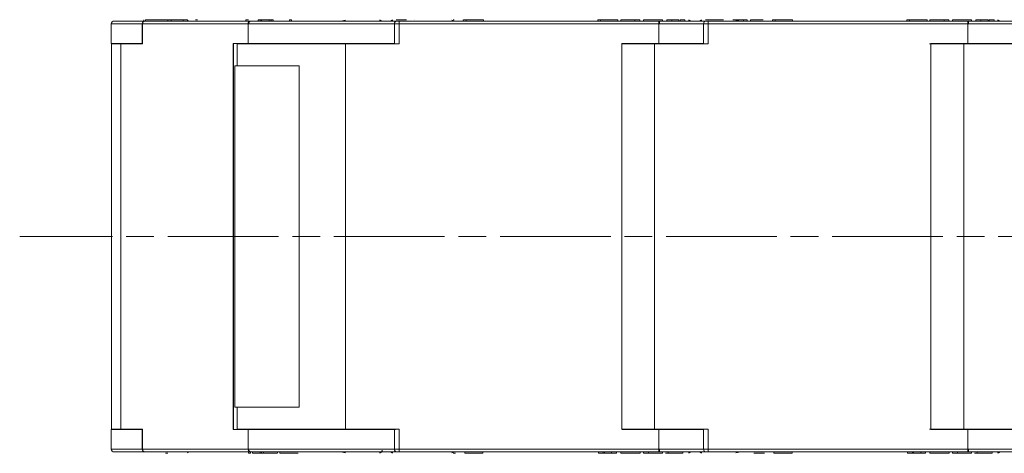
# Model space of a CAD drawing. Header units: millimetres. Extents: x 3292 to 3920, y -521 to -81.
# Tile 3 of 31: x 3454 to 3561, y -403 to -356. Entities that reach past the tile are written whole.
import ezdxf

# ---------------------------------------------------------------- set-up
doc = ezdxf.new("R2010")
doc.units = ezdxf.units.MM
doc.linetypes.add('ACAD_ISO08W100', pattern=[36, 24, -3, 6, -3])
doc.linetypes.add('CENTER', pattern=[0.6, 0.375, -0.075, 0.075, -0.075])
doc.layers.add('中心线', color=1, linetype='CENTER', lineweight=25)

msp = doc.modelspace()

# ---------------------------------------------------------------- linework, layer by layer
at = {"color": 7, "linetype": 'Continuous', "lineweight": 15}
for p, q in [((3467.856, -356.212), (3464.44, -356.212)), ((3467.649, -356.061), (3467.649, -356.212)), ((3467.799, -356.212), (3467.782, -356.212)), ((3479.247, -356.212), (3467.799, -356.212)), ((3467.856, -356.061), (3467.856, -356.212)), ((3469.204, -356.061), (3470.277, -356.061)), ((3470.277, -356.061), (3470.277, -356.212)), ((3470.277, -356.061), (3470.633, -356.061)), ((3470.633, -356.061), (3470.633, -356.212)), ((3470.633, -356.061), (3471.922, -356.061)), ((3471.922, -356.061), (3471.922, -356.212)), ((3471.922, -356.061), (3472.394, -356.061)), ((3472.483, -356.118), (3472.343, -356.212)), ((3473.259, -356.061), (3473.485, -356.061)), ((3478.706, -356.061), (3478.706, -356.212)), ((3479.277, -356.212), (3479.247, -356.212)), ((3495.122, -356.212), (3479.278, -356.212)), ((3480.042, -356.061), (3480.042, -356.212)), ((3480.042, -356.061), (3480.258, -356.061)), ((3480.258, -356.061), (3480.258, -356.212)), ((3480.258, -356.061), (3480.415, -356.061)), ((3480.415, -356.061), (3480.415, -356.212)), ((3480.415, -356.061), (3481.258, -356.061)), ((3481.258, -356.061), (3481.258, -356.212)), ((3481.258, -356.061), (3481.452, -356.061)), ((3481.452, -356.212), (3481.452, -356.061)), ((3481.452, -356.061), (3481.669, -356.061)), ((3481.669, -356.061), (3481.669, -356.212)), ((3483.464, -356.061), (3483.464, -356.212)), ((3483.464, -356.061), (3483.68, -356.061)), ((3483.68, -356.061), (3483.68, -356.212)), ((3489.524, -356.111), (3489.004, -356.212)), ((3495.321, -356.212), (3495.122, -356.212)), ((3495.321, -356.212), (3495.321, -356.515)), ((3523.468, -356.212), (3495.321, -356.212)), ((3501.345, -356.212), (3501.045, -356.108)), ((3501.194, -356.061), (3501.294, -356.061)), ((3502.286, -356.061), (3502.286, -356.212)), ((3502.58, -356.212), (3502.58, -356.061)), ((3504.473, -356.212), (3504.473, -356.061)), ((3516.865, -356.061), (3516.865, -356.212)), ((3517.15, -356.061), (3517.15, -356.212)), ((3518.335, -356.212), (3518.4, -356.212)), ((3519.052, -356.212), (3519.052, -356.061)), ((3519.361, -356.061), (3519.361, -356.212)), ((3519.361, -356.061), (3520.884, -356.061)), ((3520.884, -356.061), (3520.884, -356.212)), ((3520.884, -356.061), (3521.415, -356.061)), ((3521.415, -356.061), (3521.415, -356.212)), ((3521.8, -356.061), (3521.8, -356.212)), ((3521.8, -356.061), (3523.873, -356.061)), ((3523.468, -356.403), (3523.468, -356.212)), ((3523.542, -356.212), (3523.468, -356.212)), ((3523.547, -356.232), (3523.532, -356.214)), ((3528.526, -356.212), (3523.542, -356.212)), ((3523.547, -356.233), (3523.543, -356.219)), ((3523.873, -356.061), (3523.873, -356.212)), ((3524.351, -356.212), (3524.351, -356.061)), ((3524.351, -356.061), (3524.883, -356.061)), ((3524.883, -356.061), (3524.883, -356.212)), ((3525.654, -356.061), (3525.654, -356.212)), ((3525.781, -356.061), (3525.781, -356.212)), ((3525.781, -356.061), (3526.312, -356.061)), ((3526.312, -356.061), (3526.312, -356.212)), ((3528.821, -356.212), (3528.622, -356.212)), ((3528.821, -356.212), (3528.821, -356.515)), ((3556.968, -356.212), (3528.821, -356.212)), ((3531.496, -356.061), (3532.662, -356.061)), ((3532.334, -356.212), (3531.814, -356.111)), ((3532.662, -356.212), (3532.662, -356.061)), ((3532.662, -356.061), (3533.038, -356.061)), ((3533.038, -356.061), (3533.038, -356.212)), ((3533.422, -356.061), (3533.422, -356.212)), ((3533.422, -356.061), (3534.794, -356.061)), ((3535.786, -356.061), (3535.786, -356.212)), ((3536.08, -356.212), (3536.08, -356.061)), ((3537.973, -356.212), (3537.973, -356.061)), ((3550.365, -356.061), (3550.365, -356.212)), ((3550.65, -356.061), (3550.65, -356.212)), ((3551.835, -356.212), (3551.9, -356.212)), ((3552.552, -356.212), (3552.552, -356.061)), ((3552.861, -356.061), (3552.861, -356.212)), ((3552.861, -356.061), (3554.384, -356.061)), ((3554.384, -356.061), (3554.384, -356.212)), ((3554.384, -356.061), (3554.915, -356.061)), ((3554.915, -356.061), (3554.915, -356.212)), ((3555.3, -356.061), (3557.373, -356.061)), ((3555.3, -356.061), (3555.3, -356.212)), ((3556.968, -356.403), (3556.968, -356.212)), ((3557.042, -356.212), (3556.968, -356.212)), ((3557.047, -356.232), (3557.032, -356.214)), ((3562.107, -356.212), (3557.042, -356.212)), ((3557.047, -356.233), (3557.043, -356.219)), ((3557.373, -356.061), (3557.373, -356.212)), ((3557.851, -356.212), (3557.851, -356.061)), ((3557.851, -356.061), (3558.383, -356.061)), ((3558.383, -356.061), (3558.383, -356.212)), ((3559.154, -356.061), (3559.154, -356.212)), ((3559.281, -356.061), (3559.281, -356.212)), ((3559.281, -356.061), (3559.812, -356.061)), ((3559.812, -356.061), (3559.812, -356.212)), ((3464.14, -356.512), (3464.14, -358.637)), ((3467.479, -356.512), (3464.14, -356.512)), ((3467.479, -356.515), (3467.479, -358.687)), ((3467.522, -356.515), (3467.479, -356.515)), ((3467.522, -356.515), (3478.971, -356.515)), ((3467.522, -358.687), (3467.522, -356.515)), ((3478.97, -356.515), (3478.97, -358.637)), ((3479.009, -356.512), (3478.972, -356.515)), ((3494.819, -356.512), (3479.009, -356.512)), ((3494.819, -356.515), (3494.819, -358.687)), ((3495.321, -356.515), (3494.819, -356.515)), ((3495.321, -356.515), (3523.47, -356.515)), ((3495.321, -358.687), (3495.321, -356.515)), ((3523.468, -356.515), (3523.468, -358.637)), ((3523.555, -356.512), (3523.47, -356.515)), ((3528.319, -356.512), (3523.555, -356.512)), ((3528.319, -356.515), (3528.319, -358.687)), ((3528.821, -356.515), (3528.319, -356.515)), ((3528.821, -356.515), (3556.97, -356.515)), ((3528.821, -358.687), (3528.821, -356.515)), ((3556.968, -356.515), (3556.968, -358.637)), ((3557.055, -356.512), (3556.97, -356.515)), ((3561.819, -356.512), (3557.055, -356.512)), ((3464.14, -358.637), (3467.479, -358.637)), ((3464.148, -358.687), (3464.148, -400.436)), ((3464.148, -358.687), (3465.164, -358.687)), ((3465.164, -400.436), (3465.164, -358.687)), ((3465.164, -358.687), (3467.522, -358.687)), ((3477.337, -358.637), (3477.337, -400.486)), ((3478.97, -358.637), (3477.337, -358.637)), ((3477.366, -400.486), (3477.366, -358.637)), ((3477.774, -358.687), (3477.774, -361.062)), ((3477.774, -358.687), (3489.524, -358.687)), ((3478.97, -358.637), (3494.819, -358.637)), ((3485.557, -358.637), (3485.557, -358.687)), ((3489.524, -400.436), (3489.524, -358.687)), ((3489.524, -358.687), (3495.321, -358.687)), ((3493.491, -358.687), (3493.491, -358.637)), ((3519.451, -358.637), (3519.451, -400.436)), ((3523.468, -358.637), (3519.451, -358.637)), ((3519.451, -358.687), (3523.024, -358.687)), ((3523.024, -400.436), (3523.024, -358.687)), ((3523.024, -358.687), (3528.821, -358.687)), ((3523.468, -358.637), (3528.319, -358.637)), ((3526.991, -358.687), (3526.991, -358.637)), ((3527.847, -358.637), (3527.847, -358.687)), ((3552.813, -358.687), (3556.524, -358.687)), ((3552.951, -358.637), (3552.951, -400.436)), ((3556.968, -358.637), (3552.951, -358.637)), ((3556.524, -400.436), (3556.524, -358.687)), ((3556.524, -358.687), (3562.321, -358.687)), ((3556.968, -358.637), (3561.819, -358.637)), ((3560.491, -358.687), (3560.491, -358.637)), ((3477.774, -361.062), (3477.53, -361.062)), ((3477.53, -361.062), (3477.53, -398.062)), ((3477.774, -361.062), (3484.508, -361.062)), ((3484.508, -361.062), (3484.508, -398.062)), ((3477.53, -398.062), (3477.774, -398.062)), ((3477.774, -398.062), (3477.774, -400.436)), ((3484.508, -398.062), (3477.774, -398.062)), ((3464.14, -400.486), (3464.14, -402.611)), ((3467.479, -400.486), (3464.14, -400.486)), ((3464.148, -400.436), (3465.164, -400.436)), ((3467.522, -400.436), (3465.164, -400.436)), ((3467.479, -400.436), (3467.479, -402.608)), ((3467.522, -402.608), (3467.522, -400.436)), ((3477.337, -400.486), (3478.968, -400.486)), ((3477.774, -400.436), (3489.524, -400.436)), ((3478.968, -400.486), (3478.968, -402.608)), ((3478.973, -400.486), (3478.968, -400.486)), ((3478.973, -402.608), (3478.973, -400.486)), ((3494.927, -400.486), (3478.973, -400.486)), ((3485.557, -400.436), (3485.557, -400.486)), ((3495.321, -400.436), (3489.524, -400.436)), ((3493.491, -400.486), (3493.491, -400.436)), ((3494.819, -400.436), (3494.819, -402.608)), ((3495.321, -402.608), (3495.321, -400.436)), ((3519.451, -400.436), (3523.024, -400.436)), ((3519.451, -400.486), (3523.462, -400.486)), ((3528.821, -400.436), (3523.024, -400.436)), ((3523.462, -400.486), (3523.462, -402.608)), ((3523.473, -400.486), (3523.462, -400.486)), ((3523.473, -402.608), (3523.473, -400.486)), ((3528.319, -400.486), (3523.473, -400.486)), ((3526.991, -400.486), (3526.991, -400.436)), ((3527.847, -400.436), (3527.847, -400.486)), ((3528.319, -400.436), (3528.319, -402.608)), ((3528.821, -402.608), (3528.821, -400.436)), ((3552.813, -400.436), (3556.524, -400.436)), ((3552.951, -400.486), (3556.962, -400.486)), ((3562.321, -400.436), (3556.524, -400.436)), ((3556.962, -400.486), (3556.962, -402.608)), ((3556.973, -400.486), (3556.962, -400.486)), ((3556.973, -402.608), (3556.973, -400.486)), ((3561.819, -400.486), (3556.973, -400.486)), ((3560.491, -400.486), (3560.491, -400.436)), ((3464.14, -402.611), (3467.479, -402.611)), ((3467.479, -402.608), (3467.522, -402.608)), ((3478.968, -402.608), (3467.522, -402.608)), ((3467.782, -402.911), (3467.799, -402.911)), ((3467.799, -402.911), (3479.247, -402.911)), ((3470.274, -403.063), (3470.006, -403.063)), ((3472.343, -402.911), (3472.483, -403.006)), ((3478.99, -402.72), (3478.968, -402.608)), ((3478.968, -402.608), (3478.973, -402.608)), ((3478.976, -402.609), (3479.009, -402.611)), ((3479.009, -402.611), (3494.819, -402.611)), ((3479.014, -403.063), (3479.014, -402.911)), ((3479.23, -403.063), (3479.014, -403.063)), ((3479.23, -402.911), (3479.23, -403.063)), ((3479.247, -402.911), (3479.278, -402.911)), ((3485.482, -402.911), (3479.278, -402.911)), ((3479.424, -403.063), (3479.424, -402.911)), ((3480.268, -403.063), (3479.424, -403.063)), ((3480.268, -403.063), (3480.268, -402.911)), ((3480.268, -403.063), (3480.424, -403.063)), ((3480.424, -403.063), (3480.424, -402.911)), ((3480.64, -403.063), (3480.424, -403.063)), ((3480.64, -403.063), (3480.64, -402.911)), ((3482.1, -403.063), (3480.64, -403.063)), ((3482.144, -403.063), (3482.144, -402.911)), ((3482.416, -403.063), (3482.416, -402.911)), ((3483.96, -402.911), (3483.968, -402.911)), ((3489.004, -402.911), (3489.524, -403.012)), ((3494.819, -402.608), (3495.321, -402.608)), ((3495.122, -402.911), (3495.321, -402.911)), ((3495.321, -402.608), (3495.321, -402.911)), ((3523.462, -402.608), (3495.321, -402.608)), ((3495.321, -402.911), (3523.468, -402.911)), ((3501.045, -403.016), (3501.345, -402.911)), ((3501.442, -403.063), (3501.194, -403.063)), ((3502.451, -402.911), (3502.451, -403.063)), ((3504.412, -403.063), (3504.412, -402.911)), ((3516.925, -403.063), (3516.925, -402.911)), ((3517.457, -403.063), (3516.925, -403.063)), ((3517.457, -403.063), (3517.457, -402.911)), ((3517.584, -403.063), (3517.584, -402.911)), ((3518.355, -403.063), (3518.355, -402.911)), ((3518.887, -403.063), (3518.355, -403.063)), ((3518.887, -402.911), (3518.887, -403.063)), ((3519.364, -403.063), (3519.364, -402.911)), ((3521.438, -403.063), (3519.364, -403.063)), ((3521.438, -403.063), (3521.438, -402.911)), ((3521.822, -403.063), (3521.822, -402.911)), ((3522.354, -403.063), (3521.822, -403.063)), ((3522.354, -403.063), (3522.354, -402.911)), ((3523.877, -403.063), (3522.354, -403.063)), ((3523.468, -402.72), (3523.462, -402.608)), ((3523.462, -402.608), (3523.473, -402.608)), ((3523.468, -402.911), (3523.468, -402.72)), ((3523.468, -402.911), (3523.542, -402.911)), ((3523.479, -402.609), (3523.555, -402.611)), ((3523.533, -402.909), (3523.547, -402.89)), ((3528.622, -402.911), (3523.542, -402.911)), ((3523.543, -402.905), (3523.547, -402.89)), ((3523.555, -402.611), (3528.319, -402.611)), ((3523.877, -403.063), (3523.877, -402.911)), ((3524.48, -402.911), (3524.48, -403.063)), ((3526.088, -403.063), (3526.088, -402.911)), ((3528.319, -402.608), (3528.821, -402.608)), ((3528.622, -402.911), (3528.821, -402.911)), ((3528.821, -402.608), (3528.821, -402.911)), ((3556.962, -402.608), (3528.821, -402.608)), ((3528.821, -402.911), (3556.968, -402.911)), ((3531.814, -403.012), (3532.334, -402.911)), ((3534.942, -403.063), (3533.776, -403.063)), ((3535.951, -402.911), (3535.951, -403.063)), ((3537.912, -403.063), (3537.912, -402.911)), ((3550.425, -403.063), (3550.425, -402.911)), ((3550.957, -403.063), (3550.425, -403.063)), ((3550.957, -403.063), (3550.957, -402.911)), ((3551.084, -403.063), (3551.084, -402.911)), ((3551.855, -403.063), (3551.855, -402.911)), ((3552.387, -403.063), (3551.855, -403.063)), ((3552.387, -402.911), (3552.387, -403.063)), ((3552.864, -403.063), (3552.864, -402.911)), ((3554.938, -403.063), (3552.864, -403.063)), ((3554.938, -403.063), (3554.938, -402.911)), ((3555.322, -403.063), (3555.322, -402.911)), ((3555.854, -403.063), (3555.322, -403.063)), ((3555.854, -403.063), (3555.854, -402.911)), ((3557.377, -403.063), (3555.854, -403.063)), ((3556.968, -402.72), (3556.962, -402.608)), ((3556.962, -402.608), (3556.973, -402.608)), ((3556.968, -402.911), (3556.968, -402.72)), ((3556.968, -402.911), (3557.042, -402.911)), ((3556.979, -402.609), (3557.055, -402.611)), ((3557.033, -402.909), (3557.047, -402.89)), ((3562.122, -402.911), (3557.042, -402.911)), ((3557.043, -402.905), (3557.047, -402.89)), ((3557.055, -402.611), (3561.819, -402.611)), ((3557.377, -403.063), (3557.377, -402.911)), ((3557.98, -402.911), (3557.98, -403.063)), ((3559.588, -403.063), (3559.588, -402.911))]:
    msp.add_line(p, q, dxfattribs=at)
at = {"color": 7, "linetype": 'Continuous', "lineweight": 15, "flags": 128}
msp.add_lwpolyline([(3496.987, -356.061), (3496.987, -356.061)], dxfattribs=at)
at = {"color": 7, "linetype": 'Continuous', "lineweight": 15}
for centre, radius, start, end in [((3464.44, -356.512), 0.3, 90, 180), ((3467.782, -356.515), 0.303, 90, 180), ((3467.813, -356.503), 0.291, 92.70384, 182.46993), ((3479.254, -356.491), 0.279, 91.4848, 161.69305), ((3495.122, -356.515), 0.303, 90, 180), ((3528.622, -356.515), 0.303, 90, 180), ((3464.44, -402.611), 0.3, 180, 270), ((3467.782, -402.608), 0.303, 180, 270), ((3467.813, -402.621), 0.291, 177.53007, 267.29616), ((3479.296, -402.624), 0.321, 177.4142, 197.483), ((3479.254, -402.633), 0.279, 198.30694, 268.51529), ((3495.122, -402.608), 0.303, 180, 270), ((3516.21, -401.904), 7.303, 353.58426, 354.45965), ((3528.622, -402.608), 0.303, 180, 270), ((3549.71, -401.904), 7.303, 353.58426, 354.45965)]:
    msp.add_arc(centre, radius, start, end, dxfattribs=at)
for points, knots in [([(3467.856, -356.061), (3467.93, -356.061), (3468.077, -356.061), (3468.317, -356.061), (3468.566, -356.061), (3468.826, -356.061), (3469.136, -356.061), (3469.416, -356.061), (3469.587, -356.061), (3469.651, -356.061), (3469.636, -356.061), (3469.635, -356.061)], [0, 0, 0, 0, 0.121581, 0.2444058, 0.3329263, 0.4215322, 0.5561366, 0.7442558, 0.8906941, 0.9954985, 1, 1, 1, 1]), ([(3478.715, -356.061), (3478.718, -356.061), (3478.73, -356.061), (3478.835, -356.061), (3478.967, -356.061), (3478.99, -356.061)], [0, 0, 0, 0, 0.2743737, 0.87549, 1, 1, 1, 1]), ([(3478.971, -356.515), (3478.973, -356.499), (3478.975, -356.461), (3478.984, -356.424), (3478.99, -356.403)], [0, 0, 0, 0, 0.4174922, 1, 1, 1, 1]), ([(3479.278, -356.212), (3479.278, -356.212), (3479.277, -356.212), (3479.276, -356.212), (3479.272, -356.212), (3479.258, -356.212), (3479.226, -356.215), (3479.17, -356.228), (3479.094, -356.265), (3479.032, -356.322), (3479.003, -356.373), (3478.994, -356.394), (3478.991, -356.401), (3478.99, -356.403)], [0, 0, 0, 0, 0.0003039, 0.0025681, 0.0087436, 0.031923, 0.12189, 0.2730735, 0.5000954, 0.8171581, 0.9381522, 0.9785625, 1, 1, 1, 1]), ([(3479.009, -356.512), (3479.013, -356.474), (3479.018, -356.416), (3479.052, -356.346), (3479.087, -356.298), (3479.13, -356.26), (3479.192, -356.222), (3479.244, -356.216), (3479.278, -356.212)], [0, 0, 0, 0, 0.2394944, 0.3684107, 0.5000555, 0.6316921, 0.760585, 1, 1, 1, 1]), ([(3493.412, -356.212), (3493.388, -356.19), (3493.346, -356.15), (3493.267, -356.118), (3493.215, -356.113), (3493.187, -356.111)], [0, 0, 0, 0, 0.3844008, 0.674514, 1, 1, 1, 1]), ([(3494.654, -356.111), (3494.611, -356.115), (3494.555, -356.12), (3494.488, -356.158), (3494.452, -356.183), (3494.437, -356.202), (3494.43, -356.212)], [0, 0, 0, 0, 0.5925084, 0.7690769, 0.88224, 1, 1, 1, 1]), ([(3495.026, -356.061), (3495.023, -356.061), (3495.019, -356.061), (3495.069, -356.061), (3495.198, -356.061), (3495.404, -356.061), (3495.715, -356.061), (3495.972, -356.061), (3496.116, -356.061)], [0, 0, 0, 0, 0.1671094, 0.3359284, 0.4575971, 0.5793831, 0.7643927, 1, 1, 1, 1]), ([(3502.307, -356.061), (3502.305, -356.061), (3502.3, -356.061), (3502.412, -356.061), (3502.534, -356.061), (3502.58, -356.061)], [0, 0, 0, 0, 0.4517384, 0.7917478, 1, 1, 1, 1]), ([(3502.58, -356.061), (3502.657, -356.061), (3502.811, -356.061), (3503.165, -356.061), (3503.546, -356.061), (3503.924, -356.061), (3504.194, -356.061), (3504.348, -356.061), (3504.425, -356.061), (3504.469, -356.061), (3504.479, -356.061), (3504.447, -356.061), (3504.359, -356.061), (3504.236, -356.061), (3504.188, -356.061)], [0, 0, 0, 0, 0.0777255, 0.155352, 0.2765945, 0.3622698, 0.4485218, 0.5255911, 0.5864532, 0.6488305, 0.7458294, 0.8445582, 0.9391331, 1, 1, 1, 1]), ([(3516.869, -356.061), (3516.868, -356.061), (3516.861, -356.061), (3516.894, -356.061), (3516.978, -356.061), (3517.102, -356.061), (3517.15, -356.061)], [0, 0, 0, 0, 0.0731097, 0.4331465, 0.7780351, 1, 1, 1, 1]), ([(3517.15, -356.061), (3517.227, -356.061), (3517.379, -356.061), (3517.737, -356.061), (3518.123, -356.061), (3518.509, -356.061), (3518.786, -356.061), (3518.981, -356.061), (3519.069, -356.061), (3519.054, -356.061), (3518.927, -356.061), (3518.804, -356.061), (3518.758, -356.061)], [0, 0, 0, 0, 0.0771763, 0.1541796, 0.2778011, 0.3661907, 0.4551459, 0.5335438, 0.6591649, 0.8480782, 0.9422939, 1, 1, 1, 1]), ([(3523.542, -356.212), (3523.542, -356.212), (3523.542, -356.212), (3523.541, -356.212), (3523.541, -356.212), (3523.537, -356.212), (3523.529, -356.215), (3523.515, -356.228), (3523.495, -356.265), (3523.479, -356.322), (3523.471, -356.373), (3523.469, -356.394), (3523.468, -356.401), (3523.468, -356.403)], [0, 0, 0, 0, 0.0003039, 0.0025681, 0.0087436, 0.031923, 0.12189, 0.2730735, 0.5000954, 0.8171581, 0.9381522, 0.9785625, 1, 1, 1, 1]), ([(3523.47, -356.515), (3523.471, -356.499), (3523.474, -356.461), (3523.47, -356.424), (3523.468, -356.403)], [0, 0, 0, 0, 0.4174922, 1, 1, 1, 1]), ([(3523.555, -356.512), (3523.555, -356.474), (3523.555, -356.416), (3523.553, -356.346), (3523.552, -356.299), (3523.549, -356.259), (3523.548, -356.242), (3523.547, -356.233)], [0, 0, 0, 0, 0.3148818, 0.4843781, 0.6574617, 0.8305346, 1, 1, 1, 1]), ([(3524.885, -356.061), (3524.883, -356.061), (3524.881, -356.061), (3524.904, -356.061), (3524.95, -356.061), (3525.033, -356.061), (3525.167, -356.061), (3525.333, -356.061), (3525.515, -356.061), (3525.607, -356.061), (3525.654, -356.061)], [0, 0, 0, 0, 0.1409395, 0.2646724, 0.3666082, 0.4482362, 0.5543064, 0.7279958, 0.8636308, 1, 1, 1, 1]), ([(3526.912, -356.212), (3526.888, -356.19), (3526.846, -356.15), (3526.767, -356.118), (3526.715, -356.113), (3526.687, -356.111)], [0, 0, 0, 0, 0.3844008, 0.674514, 1, 1, 1, 1]), ([(3528.151, -356.111), (3528.127, -356.113), (3528.083, -356.115), (3528.016, -356.14), (3527.962, -356.17), (3527.938, -356.202), (3527.93, -356.212)], [0, 0, 0, 0, 0.2816795, 0.5233129, 0.8524662, 1, 1, 1, 1]), ([(3528.526, -356.061), (3528.523, -356.061), (3528.519, -356.061), (3528.569, -356.061), (3528.698, -356.061), (3528.904, -356.061), (3529.228, -356.061), (3529.625, -356.061), (3529.986, -356.061), (3530.233, -356.061), (3530.396, -356.061), (3530.471, -356.061), (3530.49, -356.061), (3530.485, -356.061), (3530.488, -356.061), (3530.488, -356.061), (3530.487, -356.061)], [0, 0, 0, 0, 0.0609658, 0.1225554, 0.1669432, 0.2113739, 0.2788702, 0.3732011, 0.4466314, 0.4991848, 0.5440103, 0.5992543, 0.6439555, 0.6892613, 0.7798958, 1, 1, 1, 1]), ([(3535.807, -356.061), (3535.805, -356.061), (3535.8, -356.061), (3535.912, -356.061), (3536.034, -356.061), (3536.08, -356.061)], [0, 0, 0, 0, 0.4517384, 0.7917478, 1, 1, 1, 1]), ([(3536.08, -356.061), (3536.157, -356.061), (3536.311, -356.061), (3536.665, -356.061), (3537.046, -356.061), (3537.424, -356.061), (3537.694, -356.061), (3537.848, -356.061), (3537.925, -356.061), (3537.969, -356.061), (3537.979, -356.061), (3537.947, -356.061), (3537.859, -356.061), (3537.736, -356.061), (3537.688, -356.061)], [0, 0, 0, 0, 0.0777255, 0.155352, 0.2765945, 0.3622698, 0.4485218, 0.5255911, 0.5864532, 0.6488305, 0.7458294, 0.8445582, 0.9391331, 1, 1, 1, 1]), ([(3550.369, -356.061), (3550.368, -356.061), (3550.361, -356.061), (3550.394, -356.061), (3550.478, -356.061), (3550.602, -356.061), (3550.65, -356.061)], [0, 0, 0, 0, 0.0731097, 0.4331465, 0.7780351, 1, 1, 1, 1]), ([(3550.65, -356.061), (3550.727, -356.061), (3550.879, -356.061), (3551.237, -356.061), (3551.623, -356.061), (3552.009, -356.061), (3552.286, -356.061), (3552.481, -356.061), (3552.569, -356.061), (3552.554, -356.061), (3552.427, -356.061), (3552.304, -356.061), (3552.258, -356.061)], [0, 0, 0, 0, 0.0771763, 0.1541796, 0.2778011, 0.3661907, 0.4551459, 0.5335438, 0.6591649, 0.8480782, 0.9422939, 1, 1, 1, 1]), ([(3557.042, -356.212), (3557.042, -356.212), (3557.042, -356.212), (3557.041, -356.212), (3557.041, -356.212), (3557.037, -356.212), (3557.029, -356.215), (3557.015, -356.228), (3556.995, -356.265), (3556.979, -356.322), (3556.971, -356.373), (3556.969, -356.394), (3556.968, -356.401), (3556.968, -356.403)], [0, 0, 0, 0, 0.0003039, 0.0025681, 0.0087436, 0.031923, 0.12189, 0.2730735, 0.5000954, 0.8171581, 0.9381522, 0.9785625, 1, 1, 1, 1]), ([(3556.97, -356.515), (3556.971, -356.499), (3556.974, -356.461), (3556.97, -356.424), (3556.968, -356.403)], [0, 0, 0, 0, 0.4174922, 1, 1, 1, 1]), ([(3557.055, -356.512), (3557.055, -356.474), (3557.055, -356.416), (3557.053, -356.346), (3557.052, -356.299), (3557.049, -356.259), (3557.048, -356.242), (3557.047, -356.233)], [0, 0, 0, 0, 0.3148818, 0.4843781, 0.6574617, 0.8305346, 1, 1, 1, 1]), ([(3558.385, -356.061), (3558.383, -356.061), (3558.381, -356.061), (3558.404, -356.061), (3558.45, -356.061), (3558.533, -356.061), (3558.667, -356.061), (3558.833, -356.061), (3559.015, -356.061), (3559.107, -356.061), (3559.154, -356.061)], [0, 0, 0, 0, 0.1409395, 0.2646724, 0.3666082, 0.4482362, 0.5543064, 0.7279958, 0.8636308, 1, 1, 1, 1]), ([(3560.412, -356.212), (3560.388, -356.19), (3560.346, -356.15), (3560.267, -356.118), (3560.215, -356.113), (3560.187, -356.111)], [0, 0, 0, 0, 0.3844008, 0.674514, 1, 1, 1, 1]), ([(3467.615, -402.911), (3467.289, -402.911), (3466.144, -402.911), (3464.943, -402.911), (3464.618, -402.911), (3464.459, -402.911)], [0, 0, 0, 0, 0.1692605, 0.5933714, 1, 1, 1, 1]), ([(3479.278, -402.911), (3479.248, -402.909), (3479.187, -402.904), (3479.104, -402.864), (3479.033, -402.803), (3479.004, -402.748), (3478.99, -402.72)], [0, 0, 0, 0, 0.24469448, 0.49996689, 0.74568996, 1, 1, 1, 1]), ([(3479.278, -402.911), (3479.244, -402.907), (3479.192, -402.901), (3479.13, -402.864), (3479.087, -402.825), (3479.052, -402.777), (3479.018, -402.707), (3479.013, -402.649), (3479.009, -402.611)], [0, 0, 0, 0, 0.2394117, 0.36830403, 0.49994081, 0.63158625, 0.76050349, 1, 1, 1, 1]), ([(3483.912, -403.063), (3483.987, -403.063), (3484.178, -403.063), (3484.335, -403.063), (3484.396, -403.063), (3484.32, -403.063), (3484.147, -403.063), (3483.947, -403.063), (3483.702, -403.063), (3483.395, -403.063), (3483.034, -403.063), (3482.696, -403.063), (3482.495, -403.063), (3482.416, -403.063)], [0, 0, 0, 0, 0.0841686, 0.2156288, 0.3085246, 0.4020455, 0.4856099, 0.5516012, 0.6192353, 0.724409, 0.8314582, 0.9340035, 1, 1, 1, 1]), ([(3494.927, -402.911), (3493.962, -402.911), (3491.97, -402.911), (3488.638, -402.911), (3486.519, -402.911), (3485.482, -402.911)], [0, 0, 0, 0, 0.3241542, 0.6691885, 1, 1, 1, 1]), ([(3493.187, -403.012), (3493.211, -403.011), (3493.255, -403.008), (3493.323, -402.983), (3493.393, -402.939), (3493.449, -402.87), (3493.484, -402.789), (3493.488, -402.737), (3493.491, -402.709)], [0, 0, 0, 0, 0.148754, 0.27635979, 0.4501845, 0.67206368, 0.82660472, 1, 1, 1, 1]), ([(3494.425, -402.911), (3494.434, -402.921), (3494.458, -402.946), (3494.506, -402.978), (3494.574, -403.007), (3494.626, -403.01), (3494.654, -403.012)], [0, 0, 0, 0, 0.1327647, 0.3598072, 0.6523591, 1, 1, 1, 1]), ([(3504.412, -403.063), (3504.415, -403.063), (3504.419, -403.063), (3504.369, -403.063), (3504.24, -403.063), (3504.034, -403.063), (3503.71, -403.063), (3503.313, -403.063), (3502.952, -403.063), (3502.705, -403.063), (3502.542, -403.063), (3502.467, -403.063), (3502.448, -403.063), (3502.453, -403.063), (3502.45, -403.063), (3502.45, -403.063), (3502.451, -403.063)], [0, 0, 0, 0, 0.0609658, 0.1225554, 0.1669432, 0.2113739, 0.2788702, 0.3732011, 0.4466314, 0.4991848, 0.5440103, 0.5992543, 0.6439555, 0.6892613, 0.7798958, 1, 1, 1, 1]), ([(3517.584, -403.063), (3517.565, -403.063), (3517.519, -403.063), (3517.467, -403.063), (3517.453, -403.063), (3517.456, -403.063), (3517.457, -403.063)], [0, 0, 0, 0, 0.120772, 0.2994165, 0.6037382, 1, 1, 1, 1]), ([(3518.353, -403.063), (3518.354, -403.063), (3518.356, -403.063), (3518.334, -403.063), (3518.288, -403.063), (3518.205, -403.063), (3518.071, -403.063), (3517.905, -403.063), (3517.723, -403.063), (3517.63, -403.063), (3517.584, -403.063)], [0, 0, 0, 0, 0.1409395, 0.2646724, 0.3666082, 0.4482362, 0.5543064, 0.7279958, 0.8636308, 1, 1, 1, 1]), ([(3523.542, -402.911), (3523.535, -402.909), (3523.52, -402.904), (3523.498, -402.864), (3523.478, -402.803), (3523.471, -402.748), (3523.468, -402.72)], [0, 0, 0, 0, 0.2446945, 0.4999669, 0.74569, 1, 1, 1, 1]), ([(3523.547, -402.89), (3523.548, -402.882), (3523.549, -402.864), (3523.552, -402.825), (3523.553, -402.777), (3523.555, -402.707), (3523.555, -402.649), (3523.555, -402.611)], [0, 0, 0, 0, 0.169464, 0.3425363, 0.51562, 0.6851168, 1, 1, 1, 1]), ([(3526.088, -403.063), (3526.011, -403.063), (3525.859, -403.063), (3525.501, -403.063), (3525.115, -403.063), (3524.728, -403.063), (3524.452, -403.063), (3524.299, -403.063), (3524.226, -403.063), (3524.187, -403.063), (3524.181, -403.063), (3524.218, -403.063), (3524.311, -403.063), (3524.433, -403.063), (3524.48, -403.063)], [0, 0, 0, 0, 0.0771182, 0.1540637, 0.2775921, 0.3659153, 0.4548035, 0.5331425, 0.5953066, 0.659002, 0.7527697, 0.8481925, 0.9423373, 1, 1, 1, 1]), ([(3526.687, -403.012), (3526.711, -403.011), (3526.755, -403.008), (3526.822, -402.983), (3526.876, -402.953), (3526.9, -402.921), (3526.908, -402.911)], [0, 0, 0, 0, 0.2816795, 0.5233129, 0.8524662, 1, 1, 1, 1]), ([(3527.926, -402.911), (3527.95, -402.934), (3527.991, -402.973), (3528.071, -403.006), (3528.123, -403.01), (3528.151, -403.012)], [0, 0, 0, 0, 0.3844008, 0.674514, 1, 1, 1, 1]), ([(3537.912, -403.063), (3537.915, -403.063), (3537.919, -403.063), (3537.869, -403.063), (3537.74, -403.063), (3537.534, -403.063), (3537.21, -403.063), (3536.813, -403.063), (3536.452, -403.063), (3536.205, -403.063), (3536.042, -403.063), (3535.967, -403.063), (3535.948, -403.063), (3535.953, -403.063), (3535.95, -403.063), (3535.95, -403.063), (3535.951, -403.063)], [0, 0, 0, 0, 0.0609658, 0.1225554, 0.1669432, 0.2113739, 0.2788702, 0.3732011, 0.4466314, 0.4991848, 0.5440103, 0.5992543, 0.6439555, 0.6892613, 0.7798958, 1, 1, 1, 1]), ([(3551.084, -403.063), (3551.065, -403.063), (3551.019, -403.063), (3550.967, -403.063), (3550.953, -403.063), (3550.956, -403.063), (3550.957, -403.063)], [0, 0, 0, 0, 0.120772, 0.2994165, 0.6037382, 1, 1, 1, 1]), ([(3551.853, -403.063), (3551.854, -403.063), (3551.856, -403.063), (3551.834, -403.063), (3551.788, -403.063), (3551.705, -403.063), (3551.571, -403.063), (3551.405, -403.063), (3551.223, -403.063), (3551.13, -403.063), (3551.084, -403.063)], [0, 0, 0, 0, 0.1409395, 0.2646724, 0.3666082, 0.4482362, 0.5543064, 0.7279958, 0.8636308, 1, 1, 1, 1]), ([(3557.042, -402.911), (3557.035, -402.909), (3557.02, -402.904), (3556.998, -402.864), (3556.978, -402.803), (3556.971, -402.748), (3556.968, -402.72)], [0, 0, 0, 0, 0.2446945, 0.4999669, 0.74569, 1, 1, 1, 1]), ([(3557.047, -402.89), (3557.048, -402.882), (3557.049, -402.864), (3557.052, -402.825), (3557.053, -402.777), (3557.055, -402.707), (3557.055, -402.649), (3557.055, -402.611)], [0, 0, 0, 0, 0.169464, 0.3425363, 0.51562, 0.6851168, 1, 1, 1, 1]), ([(3559.588, -403.063), (3559.511, -403.063), (3559.359, -403.063), (3559.001, -403.063), (3558.615, -403.063), (3558.228, -403.063), (3557.952, -403.063), (3557.799, -403.063), (3557.726, -403.063), (3557.687, -403.063), (3557.681, -403.063), (3557.718, -403.063), (3557.811, -403.063), (3557.933, -403.063), (3557.98, -403.063)], [0, 0, 0, 0, 0.0771182, 0.1540637, 0.2775921, 0.3659153, 0.4548035, 0.5331425, 0.5953066, 0.659002, 0.7527697, 0.8481925, 0.9423373, 1, 1, 1, 1]), ([(3560.187, -403.012), (3560.211, -403.011), (3560.255, -403.008), (3560.322, -402.983), (3560.376, -402.953), (3560.4, -402.921), (3560.408, -402.911)], [0, 0, 0, 0, 0.2816795, 0.5233129, 0.8524662, 1, 1, 1, 1])]:
    msp.add_open_spline(points, degree=3, knots=knots, dxfattribs=at)
at = {"layer": '中心线', "linetype": 'ACAD_ISO08W100', "lineweight": 13, "ltscale": 0.5}
msp.add_line((3860.265, -379.561), (3454.21, -379.561), dxfattribs=at)

doc.saveas('drawing.dxf')
